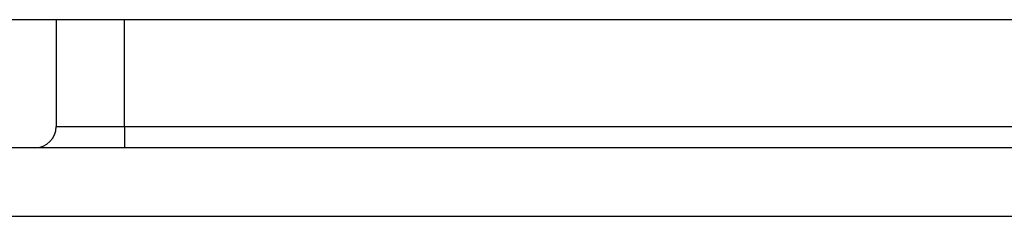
# Model space of a CAD drawing. Header units: inches. Extents: x 28 to 747, y 82 to 346.
# Tile 51 of 246: x 29.19 to 30.613, y 336.253 to 336.537. Entities that reach past the tile are written whole.
import ezdxf

# ---------------------------------------------------------------- set-up
doc = ezdxf.new("R2010")
doc.units = ezdxf.units.IN
doc.header["$MEASUREMENT"] = 0
doc.layers.add('Visible Edges(ANSI)', color=7, linetype='Continuous', lineweight=25)
doc.layers.add('Visible Tangent Edges(ANSI)', color=7, linetype='Continuous', lineweight=25)

msp = doc.modelspace()

# ---------------------------------------------------------------- linework, layer by layer
at = {"layer": 'Visible Edges(ANSI)'}
for p, q in [((100.2466, 336.5374), (28.6416, 336.5374)), ((29.2422, 336.5374), (29.2422, 336.3829)), ((100.3451, 336.3519), (28.5431, 336.3519))]:
    msp.add_line(p, q, dxfattribs=at)
msp.add_arc((29.2112, 336.3829), 0.031, 270, 0, dxfattribs=at)
at = {"layer": 'Visible Tangent Edges(ANSI)'}
for p, q in [((29.3412, 336.3829), (29.3412, 336.5374)), ((29.2422, 336.3829), (29.3412, 336.3829)), ((29.3412, 336.3829), (29.3412, 336.3519)), ((29.3412, 336.3829), (99.4459, 336.3829)), ((28.5431, 336.2529), (100.3451, 336.2529))]:
    msp.add_line(p, q, dxfattribs=at)

doc.saveas('drawing.dxf')
